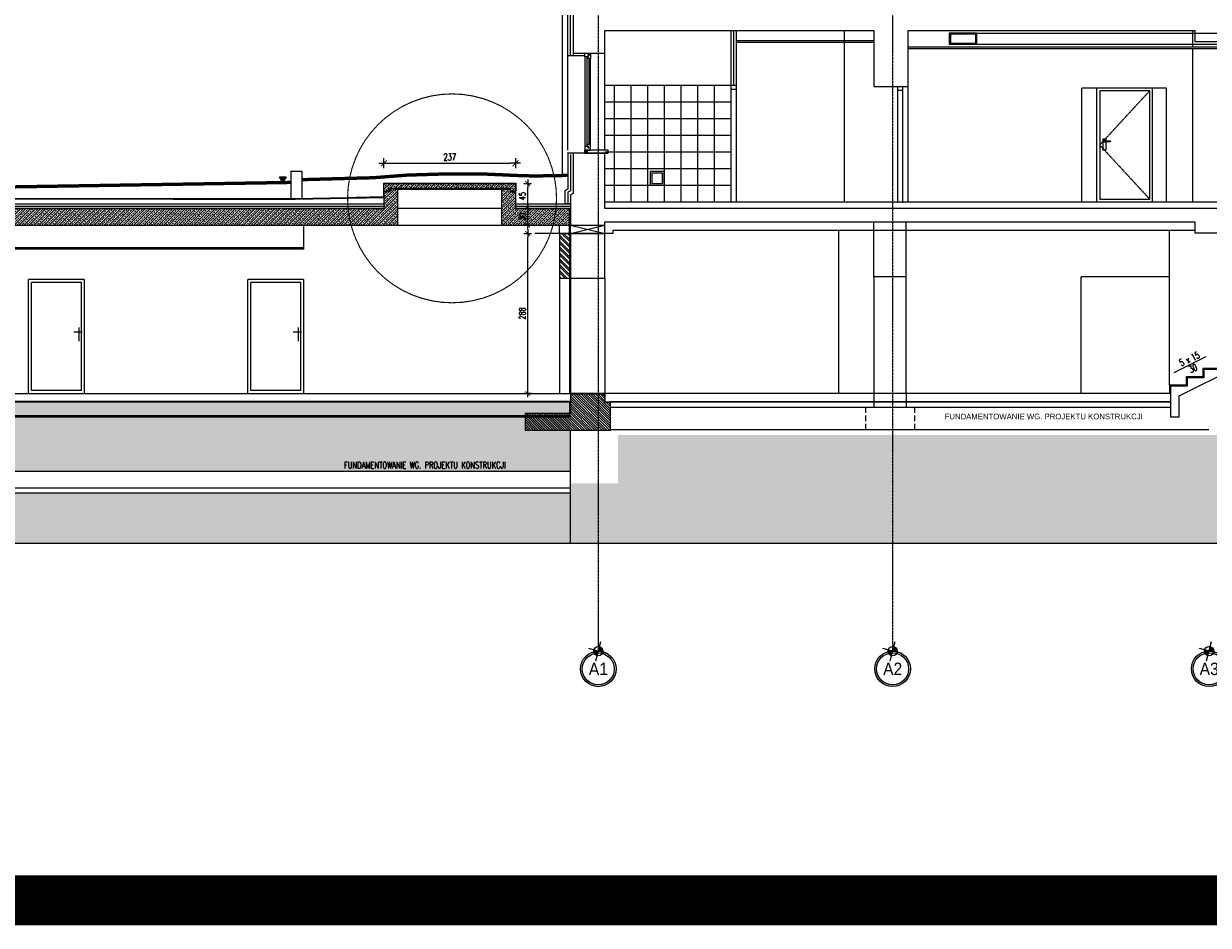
# Model space of a CAD drawing. Header units: inches. Extents: x -281236 to -70395, y 38777 to 102341.
# Tile 141 of 244: x -119368 to -117235, y 47015 to 48639. Entities that reach past the tile are written whole.
import ezdxf
from ezdxf.enums import TextEntityAlignment as Align

# ---------------------------------------------------------------- set-up
doc = ezdxf.new("R2010")
doc.units = ezdxf.units.IN
doc.header["$MEASUREMENT"] = 0
doc.header["$PDMODE"] = 2
for name, pattern in [('CENTER', [2, 1.25, -0.25, 0.25, -0.25]), ('DASHED', [0.75, 0.5, -0.25]), ('DASHED2', [0.375, 0.25, -0.125])]:
    doc.linetypes.add(name, pattern=pattern)
doc.layers.get('0').update_dxf_attribs({"color": 101})
doc.layers.add('0-pomoc', color=21, linetype='Continuous', plot=False)
for name, color, linetype in [('Det--hatch', 8, 'Continuous'), ('Det--widok', 8, 'Continuous'), ('Drz---drzwi', 5, 'Continuous'), ('Drz-widok', 5, 'Continuous'), ('Fas--widok-cienka', 9, 'Continuous'), ('Fas--widok-glowna', 7, 'Continuous'), ('L_CIENKA', 8, 'Continuous'), ('Okn---okna', 5, 'Continuous'), ('opis-drogowy', 7, 'Continuous'), ('Opis-spadki', 61, 'Continuous'), ('Opis-wykonczen', 2, 'Continuous'), ('Os-osie glowne', 8, 'CENTER'), ('Os-osie-opis', 8, 'Continuous'), ('Pos-ceramika', 14, 'Continuous'), ('Pos-drewno', 22, 'Continuous'), ('Pzt-uksztaltowanie terenu', 7, 'Continuous'), ('Sc-beton', 7, 'Continuous'), ('Sc-beton-hatch', 86, 'Continuous'), ('Sc-cegla pelna', 32, 'Continuous'), ('Sc-cegla pelna-hatch', 8, 'Continuous'), ('Sc-cegla pustak', 42, 'Continuous'), ('Sc-gk', 120, 'Continuous'), ('Sc-gk-hatch', 8, 'Continuous'), ('Sc-izolacja term-obrys', 132, 'Continuous'), ('Sc-izolacja term-styropian', 151, 'STYROPIAN-KA'), ('Sch-opis', 51, 'Continuous'), ('W-idok', 9, 'Continuous'), ('wnętrza_ściany', 55, 'Continuous'), ('Wym-50', 8, 'Continuous'), ('Wym-wew', 8, 'Continuous')]:
    doc.layers.add(name, color=color, linetype=linetype)
doc.layers.add('Fas--widok-3', color=251, linetype='Continuous', lineweight=0)
doc.layers.get('Wym-wew').off()
doc.styles.add('dwg_opis duży', font='ARIAL.TTF', dxfattribs={"width": 0.9})
doc.styles.add('KA wymiar', font='romans.shx', dxfattribs={"width": 0.6})
doc.styles.add('ROMANS', font='romans', dxfattribs={"width": 0.85})
doc.styles.add('TYTUL2', font='ARIAL.TTF')
doc.styles.add('wymiar', font='romand.shx', dxfattribs={"width": 0.6})
doc.linetypes.add('BATTING', pattern='A,0.0001,-0.1,[134,ltypeshp.shx,S=0.1,R=0,X=-0.1,Y=0],-0.2,[134,ltypeshp.shx,S=0.1,R=180,X=0.1,Y=0],-0.1', length=0.4001)
doc.linetypes.add('STYROPIAN-KA', pattern='A,0.0001,-0.1,[135,ltypeshp.shx,S=0.1,R=0,X=-0.1,Y=0],0,[135,ltypeshp.shx,S=0.1,R=180,X=0.1,Y=0],-0.1', length=0.2001)
doc.linetypes.add('ZIGZAG', pattern='A,0.00254,-5.08,[131,ltypeshp.shx,S=5.08,R=0,X=-5.08,Y=0],-10.16,[131,ltypeshp.shx,S=5.08,R=180,X=5.08,Y=0],-5.08', length=20.32254)
doc.dimstyles.new('KA wymiar', dxfattribs={"dimscale": 50, "dimtxt": 0.23, "dimasz": 0.14, "dimexe": 0, "dimexo": 0, "dimgap": 0.08, "dimtad": 1, "dimdec": 1, "dimrnd": 0.5, "dimzin": 9, "dimdsep": 46, "dimtxsty": 'KA wymiar', "dimblk1": 'UKOS', "dimblk2": 'UKOS', "dimsah": 1, "dimcen": 0.2, "dimse1": 1, "dimse2": 1, "dimclrd": 256, "dimclre": 256, "dimclrt": 2, "dimadec": 0, "dimazin": 0, "dimtfac": 1, "dimtdec": 1, "dimtix": 1, "dimtmove": 2, "dimatfit": 3, "dimldrblk": 'DOT', "dimfxl": 0, "dimtolj": 1, "dimtzin": 9, "dimarcsym": 0})
doc.dimstyles.new('STYLWYM2', dxfattribs={"dimscale": 50, "dimtxt": 0.25, "dimasz": 0.18, "dimexe": 0, "dimexo": 0, "dimgap": 0.1, "dimtad": 1, "dimdec": 1, "dimrnd": 0.5, "dimzin": 9, "dimdsep": 46, "dimtxsty": 'wymiar', "dimblk1": 'UKOS', "dimblk2": 'UKOS', "dimsah": 1, "dimcen": 0.2, "dimse1": 1, "dimse2": 1, "dimclrd": 256, "dimclre": 256, "dimclrt": 2, "dimadec": 0, "dimazin": 0, "dimtfac": 1, "dimtdec": 1, "dimtix": 1, "dimtmove": 2, "dimatfit": 3, "dimldrblk": 'UKOS', "dimfxl": 0, "dimtolj": 1, "dimtzin": 9, "dimarcsym": 0})
pattern_1 = [(45, (-305973.7675, 156850.641), (-4.49012806, 4.49012806), []), (45, (-305969.2773, 156850.641), (-4.49012806, 4.49012806), [3.175, -1.5875])]

# ---------------------------------------------------------------- blocks, each defined once
blk = doc.blocks.new('_asjdlgdsoooo')
for p, q in [((-100, 0), (-100, -205)), ((0, -205), (0, 0)), ((-95, -5), (-5, -5)), ((-95, -200), (-95, -5)), ((-5, -200), (-5, -5)), ((-96.3, -95), (-81.5, -95)), ((-90.6, -86.6), (-90.6, -110.8))]:
    blk.add_line(p, q)
for points in [[(-100, 0), (0, 0)], [(-95, -200), (-5.1, -200)]]:
    blk.add_lwpolyline(points)
blk = doc.blocks.new('UKOS')
at = {"color": 8}
blk.add_line((1, 0), (-1, 0), dxfattribs=at)
at = {"color": 1}
blk.add_line((0, 1), (0, -1), dxfattribs=at)
at = {"color": 1, "const_width": 0.2}
blk.add_lwpolyline([(0.6, 0.6), (-0.6, -0.6)], dxfattribs=at)
blk = doc.blocks.new('*D2625')
at = {"layer": 'Defpoints', "color": 0}
for p in [(-118482.6, 48387.5), (-118719.6, 48363.9), (-118482.6, 48363.9)]:
    blk.add_point(p, dxfattribs=at)
at = {"layer": 'Wym-50', "lineweight": -2}
blk.add_line((-118710.6, 48387.5), (-118491.6, 48387.5), dxfattribs=at)
at = {"layer": 'Wym-50', "lineweight": -2, "xscale": 9, "yscale": 9, "zscale": 9, "rotation": 180}
blk.add_blockref('UKOS', (-118719.6, 48387.5), dxfattribs=at)
at = {"layer": 'Wym-50', "lineweight": -2, "xscale": 9, "yscale": 9, "zscale": 9}
blk.add_blockref('UKOS', (-118482.6, 48387.5), dxfattribs=at)
at = {"layer": 'Wym-50', "color": 2, "insert": (-118601.1, 48398.7), "char_height": 12.5, "attachment_point": 5, "style": 'wymiar'}
blk.add_mtext('\\A1;237', dxfattribs=at)
blk = doc.blocks.new('*D2633')
at = {"lineweight": -2}
blk.add_line((-118460.7, 48283), (-118460.7, 48299), dxfattribs=at)
at = {"layer": 'Defpoints', "color": 0}
for p in [(-118482.6, 48306), (-118460.7, 48306), (-118507.6, 48276)]:
    blk.add_point(p, dxfattribs=at)
at = {"lineweight": -2, "xscale": 7.000000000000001, "yscale": 7.000000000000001, "zscale": 7.000000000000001}
for p, rotation in [((-118460.7, 48306), 90), ((-118460.7, 48276), 270)]:
    blk.add_blockref('UKOS', p, dxfattribs=dict(at, rotation=rotation))
at = {"color": 2, "insert": (-118470.4, 48291), "char_height": 11.5, "attachment_point": 5, "rotation": 90, "style": 'KA wymiar'}
blk.add_mtext('\\A1;30', dxfattribs=at)
blk = doc.blocks.new('_Dot')
at = {"layer": '0-pomoc', "color": 0, "lineweight": -2}
blk.add_line((-0.5, 0), (-1, 0), dxfattribs=at)
at = {"layer": '0-pomoc', "color": 0, "const_width": 0.5}
blk.add_lwpolyline([(-0.25, 0, 1), (0.25, 0, 1)], format="xyb", close=True, dxfattribs=at)
blk = doc.blocks.new('*D2634')
at = {"lineweight": -2}
blk.add_line((-118460.7, 48313), (-118460.7, 48344), dxfattribs=at)
at = {"layer": 'Defpoints', "color": 0}
for p in [(-118482.6, 48351), (-118460.7, 48351), (-118482.6, 48306)]:
    blk.add_point(p, dxfattribs=at)
at = {"lineweight": -2, "xscale": 7.000000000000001, "yscale": 7.000000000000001, "zscale": 7.000000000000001}
for p, rotation in [((-118460.7, 48351), 90), ((-118460.7, 48306), 270)]:
    blk.add_blockref('UKOS', p, dxfattribs=dict(at, rotation=rotation))
at = {"color": 2, "insert": (-118470.4, 48328.5), "char_height": 11.5, "attachment_point": 5, "rotation": 90, "style": 'KA wymiar'}
blk.add_mtext('\\A1;45', dxfattribs=at)
blk = doc.blocks.new('*D2635')
at = {"lineweight": -2}
blk.add_line((-118460.7, 47980), (-118460.7, 48254), dxfattribs=at)
at = {"layer": 'Defpoints', "color": 0}
for p in [(-118460.7, 48261), (-118403.6, 48261), (-118403.6, 47973)]:
    blk.add_point(p, dxfattribs=at)
at = {"lineweight": -2, "xscale": 7.000000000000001, "yscale": 7.000000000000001, "zscale": 7.000000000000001}
for p, rotation in [((-118460.7, 48261), 90), ((-118460.7, 47973), 270)]:
    blk.add_blockref('UKOS', p, dxfattribs=dict(at, rotation=rotation))
at = {"color": 2, "insert": (-118470.4, 48117), "char_height": 11.5, "attachment_point": 5, "rotation": 90, "style": 'KA wymiar'}
blk.add_mtext('\\A1;288', dxfattribs=at)
blk = doc.blocks.new('_opis_osi_liczbowy')
blk.add_hatch(color=256).paths.add_polyline_path([(32, 32), (32, 28.8, -1), (32, -28.8), (32, -32, 1)])
at = {"layer": 'Defpoints'}
h = blk.add_hatch(color=256, dxfattribs=at)
h.paths.add_polyline_path([(-2.2, -8, 0.414214), (8, -2.2), (0, 0)])
h.paths.add_polyline_path([(-8, 2.2), (0, 0), (2.2, 8, 0.414214)])
for radius in [32, 28.8]:
    blk.add_circle((32, 0), radius)
for p, q in [((17.3, -4.6), (-17.3, 4.6)), ((4.6, 17.3), (-4.6, -17.3))]:
    blk.add_line(p, q, dxfattribs=at)
blk.add_circle((0, 0), 8.32, dxfattribs=at)
at = {"style": 'dwg_opis duży', "width": 0.9}
blk.add_attdef('AXNAMEH', text='', height=22.4, rotation=90, dxfattribs=at).set_placement((32, 0), align=Align.MIDDLE_CENTER)
blk = doc.blocks.new('d_50')
at = {"layer": 'Fas--widok-3', "linetype": 'DASHED2'}
blk.add_lwpolyline([(5, 200), (95, 102.5), (5, 5)], dxfattribs=at)
at = {"layer": 'Fas--widok-cienka', "linetype": 'Continuous'}
for p, q in [((75.5, 109.5), (86.2, 110)), ((75.5, 109), (75.5, 109.5)), ((75.5, 109), (75.5, 108.4)), ((75.5, 108.4), (86.2, 107.9)), ((86.4, 110), (84.2, 110)), ((86.4, 107.9), (84.2, 107.9)), ((86.4, 110), (87.4, 110)), ((86.4, 107.9), (87.4, 107.9)), ((87.4, 110), (87.4, 109)), ((87.4, 107.9), (87.4, 109))]:
    blk.add_line(p, q, dxfattribs=at)
for points in [[(5, 200), (95, 200), (95, 5), (5, 5)], [(88.5, 113.4), (84.2, 113.4), (84.2, 93.2), (88.5, 93.2)]]:
    blk.add_lwpolyline(points, close=True, dxfattribs=at)
blk.add_circle((86.4, 109), 1.04, dxfattribs=at)
at = {"layer": 'Fas--widok-glowna', "linetype": 'Continuous'}
for p, q in [((0, 0), (0, 205)), ((0, 205), (100, 205)), ((100, 0), (100, 205))]:
    blk.add_line(p, q, dxfattribs=at)
blk = doc.blocks.new('ozn_opis-schodów2-rzut')
at = {"style": 'ROMANS', "width": 0.7}
blk.add_text('x', height=24, dxfattribs=at).set_placement((-6.8, 5.3))
at = {"ltscale": 25, "style": 'ROMANS', "width": 0.7}
blk.add_attdef('Ilość', text='', height=24, dxfattribs=at).set_placement((-15.7, 5.3), align=Align.RIGHT)
blk.add_attdef('Wysokość', (12.3, 5.3), '', height=24, dxfattribs=at)
blk.add_attdef('Długość', text='', height=24, dxfattribs=at).set_placement((0.7, -30.7), align=Align.CENTER)

msp = doc.modelspace()

# ---------------------------------------------------------------- hatches: boundary and pattern name
at = {"layer": 'Det--hatch'}
h = msp.add_hatch(dxfattribs=at)
h.set_pattern_fill('AR-CONC', color=256, scale=0.2, style=0)
h.set_pattern_definition([(50, (-122930.4, 39796.546), (36.43693, -3.18782), [3.81, -41.91]), (355, (-122930.4, 39796.546), (-7.04857, 38.21133), [3.048, -33.528]), (100.451, (-122927.363, 39796.28), (29.3885, 35.02334), [3.238, -35.618]), (46.1842, (-122930.4, 39806.706), (54.2158, -8.40847), [5.715, -62.865]), (96.6356, (-122925.88, 39806.006), (47.48085, 49.4851), [4.857, -53.427]), (351.184, (-122930.4, 39806.706), (47.48092, 49.48502), [4.572, -50.292]), (21, (-122925.32, 39804.166), (30.32298, -20.4531), [3.81, -41.91]), (326, (-122925.32, 39804.166), (12.3604, 36.8376), [3.048, -33.528]), (71.4514, (-122922.792, 39802.462), (42.6833, 16.38457), [3.238, -35.618]), (37.5, (-122930.399, 39796.546), (0.61772, 16.911008), [0, -33.1216, 0, -34.036, 0, -33.655]), (7.5, (-122930.4, 39796.546), (13.363933, 20.036115), [0, -19.4056, 0, -32.3596, 0, -12.827]), (327.5, (-122941.728, 39796.546), (27.11812, -1.145749), [0, -12.7, 0, -39.624, 0, -52.578]), (317.5, (-122946.808, 39796.546), (29.625836, 5.0853), [0, -16.51, 0, -26.3144, 0, -37.338])])
h.paths.add_polyline_path([(-120092.57, 47930.99), (-120297.57, 47930.99), (-120297.57, 47833.99), (-120263.57, 47833.99), (-120263.57, 47832.99), (-120200.07, 47832.99), (-120224.82, 47857.74), (-120200.07, 47857.74), (-120200.07, 47832.99), (-120092.57, 47832.99)])
h.paths.add_polyline_path([(-120055.57, 47930.99), (-120055.57, 47832.99), (-119519.57, 47832.99), (-119519.57, 47930.99), (-119529.57, 47930.99)])
h.paths.add_polyline_path([(-118704.57, 47930.99), (-119519.57, 47930.99), (-119519.57, 47832.99), (-118704.57, 47832.99)])
h.paths.add_polyline_path([(-118383.57, 47930.99), (-118704.57, 47930.99), (-118704.57, 47832.99), (-118383.57, 47832.99)])
h = msp.add_hatch(dxfattribs=at)
h.set_pattern_fill('EARTH', color=256, scale=70, angle=45, style=0)
h.set_pattern_definition([(45, (-4379.67, -16501.85), (2e-15, 24.7487373), [17.5, -17.5]), (45, (-4384.31, -16497.21), (2e-15, 24.7487373), [17.5, -17.5]), (45, (-4388.95, -16492.57), (2e-15, 24.7487373), [17.5, -17.5]), (135, (-4388.95, -16489.476), (-24.7487373, 4e-15), [17.5, -17.5]), (135, (-4384.31, -16484.836), (-24.7487373, 4e-15), [17.5, -17.5]), (135, (-4379.67, -16480.195), (-24.7487373, 4e-15), [17.5, -17.5])])
h.paths.add_polyline_path([(-117054.78, 47897.99), (-117283.78, 47897.99), (-118298.06, 47897.99), (-118298.06, 47820.99), (-118298.06, 47810.99), (-118383.57, 47810.99), (-118383.57, 47702.87), (-117054.78, 47702.87)])
h = msp.add_hatch(dxfattribs=at)
h.set_pattern_fill('EARTH', color=256, scale=3, angle=45, style=0)
h.set_pattern_definition([(45, (-122930.4, 39796.546), (2e-15, 26.94077), [19.05, -19.05]), (45, (-122935.45, 39801.598), (2e-15, 26.94077), [19.05, -19.05]), (45, (-122940.502, 39806.65), (2e-15, 26.94077), [19.05, -19.05]), (135, (-122940.502, 39810.017), (-26.94077, 2e-15), [19.05, -19.05]), (135, (-122935.45, 39815.068), (-26.94077, 2e-15), [19.05, -19.05]), (135, (-122930.4, 39820.12), (-26.94077, 2e-15), [19.05, -19.05])])
h.paths.add_polyline_path([(-120334.57, 47702.87), (-120334.57, 47792.99), (-120669.57, 47792.99), (-120669.57, 47702.87)])
h.paths.add_polyline_path([(-120334.57, 47792.99), (-120334.57, 47702.87), (-120065.57, 47702.87), (-120065.57, 47792.99), (-120200.07, 47792.99), (-120200.07, 47778.24), (-120224.82, 47778.24), (-120210.07, 47792.99)])
h.paths.add_polyline_path([(-120055.57, 47792.99), (-120065.57, 47792.99), (-120065.57, 47702.87), (-119519.57, 47702.87), (-119519.57, 47792.99)])
h.paths.add_polyline_path([(-119519.57, 47792.99), (-119519.57, 47702.87), (-118383.57, 47702.87), (-118383.57, 47792.99)])
at = {"layer": 'opis-drogowy'}
msp.add_hatch(color=7, dxfattribs=at).paths.add_polyline_path([(-118895.97, 48363.38), (-118901.97, 48352.99), (-118907.97, 48363.38)])
at = {"layer": 'Sc-beton-hatch'}
h = msp.add_hatch(dxfattribs=at)
h.set_pattern_fill('ANSI33', color=256, style=0)
h.set_pattern_definition(pattern_1)
h.paths.add_polyline_path([(-118482.57, 48350.99), (-118704.57, 48350.99), (-118704.57, 48341.99), (-118491.57, 48341.99), (-118491.57, 48336.99), (-118482.57, 48336.99)])
h.paths.add_polyline_path([(-118704.57, 48350.99), (-118719.57, 48350.99), (-118719.57, 48336.99), (-118710.57, 48336.99), (-118710.57, 48341.99), (-118704.57, 48341.99)])
h = msp.add_hatch(dxfattribs=at)
h.set_pattern_fill('ANSI33', color=256, style=0)
h.set_pattern_definition(pattern_1)
h.paths.add_polyline_path([(-118704.57, 48340.99), (-118709.57, 48340.99), (-118709.57, 48335.99), (-118719.57, 48335.99), (-118719.57, 48305.99), (-119098.94, 48305.99), (-119098.94, 48275.99), (-118704.57, 48275.99)])
h.paths.add_polyline_path([(-118694.57, 48340.99), (-118704.57, 48340.99), (-118704.57, 48275.99), (-118694.57, 48275.99)])
h = msp.add_hatch(dxfattribs=at)
h.set_pattern_fill('ANSI33', color=256, style=0)
h.set_pattern_definition(pattern_1)
h.paths.add_polyline_path([(-118385.57, 48305.99), (-118482.57, 48305.99), (-118482.57, 48335.99), (-118492.57, 48335.99), (-118492.57, 48340.99), (-118507.57, 48340.99), (-118507.57, 48275.99), (-118385.57, 48275.99)])
h.paths.add_polyline_path([(-118478.9, 48281.79), (-118478.9, 48300.19), (-118460.15, 48300.19), (-118460.15, 48281.79)], flags=24)
h = msp.add_hatch(dxfattribs=at)
h.set_pattern_fill('ANSI33', color=256, style=0)
h.set_pattern_definition(pattern_1)
h.paths.add_polyline_path([(-119098.94, 48305.99), (-119509.57, 48305.99), (-119519.57, 48305.99), (-119519.57, 48275.99), (-119098.94, 48275.99)])
h = msp.add_hatch(dxfattribs=at)
h.set_pattern_fill('ANSI31', color=256, scale=25, angle=90, style=0)
h.set_pattern_definition([(135, (-4379.6696, -16502.8506), (-2.20970869, -2.20970869), [])])
h.paths.add_polyline_path([(-118465.55, 47931.99), (-118465.55, 47906.99), (-118311.55, 47906.99), (-118311.55, 47956.99), (-118321.55, 47956.99), (-118321.55, 47971.99), (-118383.55, 47971.99), (-118383.55, 47936.99), (-118385.57, 47936.99), (-118385.57, 47931.99)])
h.paths.add_polyline_path([(-118402.55, 47936.99), (-118465.55, 47936.99), (-118465.55, 47931.99), (-118402.55, 47931.99)], flags=16)
h.paths.add_polyline_path([(-118388.55, 47936.99), (-118402.55, 47936.99), (-118402.55, 47931.99), (-118388.55, 47931.99)], flags=16)
h.paths.add_polyline_path([(-118385.57, 47936.99), (-118388.55, 47936.99), (-118388.55, 47931.99), (-118385.57, 47931.99)], flags=17)
h = msp.add_hatch(dxfattribs=at)
h.set_pattern_fill('ANSI33', color=256, style=0)
h.set_pattern_definition([(45, (-122930.399, 39796.546), (-4.490128, 4.490128), []), (45, (-122925.909, 39796.546), (-4.490128, 4.490128), [3.175, -1.5875])])
h.paths.add_polyline_path([(-118385.57, 47957.99), (-118704.57, 47957.99), (-118704.57, 47932.99), (-118385.57, 47932.99)])
h.paths.add_polyline_path([(-118704.57, 47957.99), (-119519.57, 47957.99), (-119519.57, 47932.99), (-118704.57, 47932.99)])
h.paths.add_polyline_path([(-119519.57, 47957.99), (-119529.57, 47957.99), (-119605.5, 47957.99), (-119605.5, 47932.99), (-119529.57, 47932.99), (-119519.57, 47932.99)])
h.paths.add_polyline_path([(-119605.5, 47957.99), (-119660.5, 47957.99), (-119660.5, 47932.99), (-119605.5, 47932.99)])
h.paths.add_polyline_path([(-119660.5, 47957.99), (-119715.5, 47957.99), (-119715.5, 47932.99), (-119660.5, 47932.99)])
h.paths.add_polyline_path([(-119715.5, 47957.99), (-120055.57, 47957.99), (-120055.57, 47932.99), (-119715.5, 47932.99)])
h.paths.add_polyline_path([(-120055.57, 47957.99), (-120065.57, 47957.99), (-120065.57, 47932.99), (-120055.57, 47932.99)])
h.paths.add_polyline_path([(-120065.57, 47957.99), (-120075.57, 47957.99), (-120075.57, 47932.99), (-120065.57, 47932.99)])
h.paths.add_polyline_path([(-120077.57, 47957.99), (-120092.57, 47957.99), (-120092.57, 47932.99), (-120077.57, 47932.99)])
h.paths.add_polyline_path([(-120075.57, 47957.99), (-120077.57, 47957.99), (-120077.57, 47932.99), (-120075.57, 47932.99)])
h.paths.add_polyline_path([(-120092.57, 47957.99), (-120297.57, 47957.99), (-120297.57, 47932.99), (-120092.57, 47932.99)])
h.paths.add_polyline_path([(-120297.57, 47957.99), (-120312.57, 47957.99), (-120312.57, 47932.99), (-120297.57, 47932.99)])
h.paths.add_polyline_path([(-120312.57, 47957.99), (-120324.57, 47957.99), (-120324.57, 47932.99), (-120312.57, 47932.99)])
h.paths.add_polyline_path([(-120324.57, 47957.99), (-120334.57, 47957.99), (-120334.57, 47932.99), (-120324.57, 47932.99)])
h.paths.add_polyline_path([(-120334.57, 47957.99), (-120344.57, 47957.99), (-120344.57, 47932.99), (-120334.57, 47932.99)])
h.paths.add_polyline_path([(-120344.57, 47957.99), (-120658.57, 47957.99), (-120658.57, 47932.99), (-120344.57, 47932.99)])
at = {"layer": 'Sc-cegla pelna-hatch'}
h = msp.add_hatch(dxfattribs=at)
h.set_pattern_fill('ANSI32', color=256, scale=20, angle=90, style=0)
h.set_pattern_definition([(135, (-4379.6696, -16501.851), (-5.30330086, -5.30330086), []), (135, (-4379.6696, -16498.315), (-5.30330086, -5.30330086), [])])
h.paths.add_polyline_path([(-118385.57, 48260.99), (-118403.57, 48260.99), (-118403.57, 48179.99), (-118385.57, 48179.99)])

# ---------------------------------------------------------------- linework, layer by layer
msp.add_line((-118482.07, 48365.59), (-118449.23, 48364.62))
at = {"ltscale": 2, "const_width": 2}
msp.add_lwpolyline([(-118785.1, 48324.34, 1), (-118408.81, 48324.34, 1)], format="xyb", close=True, dxfattribs=at)
at = {"layer": 'Det--widok', "ltscale": 2}
for p, q in [((-117651.55, 48621.99), (-117259.28, 48621.99)), ((-117651.55, 48601.99), (-117259.28, 48601.99)), ((-117837.25, 48281.99), (-117779.25, 48281.99)), ((-118306.55, 48260.99), (-118447.81, 48260.99)), ((-118306.55, 48266.99), (-117259.28, 48266.99)), ((-118306.55, 48260.99), (-118306.55, 48266.99))]:
    msp.add_line(p, q, dxfattribs=at)
for points in [[(-117651.55, 48601.99), (-117651.55, 48621.99), (-117701.55, 48621.99), (-117701.55, 48601.99)], [(-117653.55, 48603.99), (-117653.55, 48619.99), (-117699.55, 48619.99), (-117699.55, 48603.99)], [(-118240.05, 48347.99), (-118215.05, 48347.99), (-118215.05, 48372.99), (-118240.05, 48372.99)], [(-118237.05, 48350.99), (-118218.05, 48350.99), (-118218.05, 48369.99), (-118237.05, 48369.99)]]:
    msp.add_lwpolyline(points, close=True, dxfattribs=at)
at = {"layer": 'Drz---drzwi'}
for p, q in [((-118095.05, 48527.99), (-118095.05, 48317.99)), ((-118085.05, 48527.99), (-118085.05, 48317.99))]:
    msp.add_line(p, q, dxfattribs=at)
for points in [[(-118095.05, 48520.99), (-118085.05, 48520.99)], [(-117794.55, 48525.99), (-117794.55, 48315.99)], [(-117794.55, 48518.99), (-117785.55, 48518.99)], [(-117785.55, 48525.99), (-117785.55, 48315.99)]]:
    msp.add_lwpolyline(points, dxfattribs=at)
at = {"layer": 'Fas--widok-3', "linetype": 'Continuous', "const_width": 6}
msp.add_lwpolyline([(-118887.46, 48352.99), (-119387.57, 48344.99)], dxfattribs=at)
at = {"layer": 'Fas--widok-cienka'}
for p, q in [((-117890.55, 48626.99), (-117890.55, 48608.49)), ((-117263.05, 48596.99), (-117263.05, 48626.99)), ((-117890.55, 48606.99), (-117890.55, 48317.99)), ((-117263.05, 48317.99), (-117263.05, 48593.99)), ((-117775.55, 48317.99), (-117775.55, 48527.99)), ((-117462.55, 48317.99), (-117462.55, 48522.99)), ((-117310.05, 48522.99), (-117462.55, 48522.99)), ((-117310.05, 48317.99), (-117310.05, 48522.99)), ((-117900.25, 47972.99), (-117900.25, 48266.99)), ((-117305.02, 47987.99), (-117305.02, 48266.99)), ((-117779.25, 47972.99), (-117779.25, 48182.99)), ((-117464.02, 47972.99), (-117464.02, 48182.99)), ((-117305.02, 48182.99), (-117464.02, 48182.99))]:
    msp.add_line(p, q, dxfattribs=at)
at = {"layer": 'Fas--widok-cienka', "linetype": 'DASHED', "ltscale": 2, "const_width": 2}
msp.add_lwpolyline([(-113409.28, 48242.34), (-113716.01, 47702.87), (-118383.57, 47702.87)], dxfattribs=at)
at = {"layer": 'L_CIENKA'}
for p, q in [((-118398.56, 48935.1), (-118398.56, 48365.48)), ((-117779.25, 47972.99), (-117779.25, 47947.99))]:
    msp.add_line(p, q, dxfattribs=at)
at = {"layer": 'L_CIENKA', "linetype": 'DASHED2'}
for p, q in [((-117259.28, 48621.99), (-117202.28, 48621.99)), ((-117259.28, 48601.99), (-117202.28, 48601.99)), ((-117837.25, 48182.99), (-117837.25, 47947.99))]:
    msp.add_line(p, q, dxfattribs=at)
at = {"layer": 'L_CIENKA', "linetype": 'DASHED2', "ltscale": 40}
for p, q in [((-117852.25, 47947.99), (-117852.25, 47907.99)), ((-117764.25, 47947.99), (-117764.25, 47907.99))]:
    msp.add_line(p, q, dxfattribs=at)
at = {"layer": 'Okn---okna'}
for p, q in [((-118357.71, 48578.99), (-118357.71, 48417.99)), ((-118353.71, 48417.99), (-118353.71, 48575.99)), ((-118353.71, 48405.99), (-118357.71, 48410.99)), ((-118353.71, 48410.99), (-118357.71, 48405.99)), ((-118357.71, 48405.99), (-118357.71, 48410.99)), ((-118315.57, 48410.99), (-118353.71, 48410.99)), ((-118353.71, 48410.99), (-118353.71, 48405.99)), ((-118315.57, 48405.99), (-118315.57, 48410.99)), ((-118353.71, 48405.99), (-118315.57, 48405.99))]:
    msp.add_line(p, q, dxfattribs=at)
for points in [[(-118357.71, 48578.99), (-118357.71, 48585.99), (-118347.71, 48585.99), (-118347.71, 48582.99), (-118351.71, 48582.99), (-118351.71, 48578.99)], [(-118353.71, 48575.99), (-118353.71, 48578.99), (-118351.71, 48578.99), (-118351.71, 48582.99), (-118347.71, 48582.99), (-118347.71, 48578.99), (-118347.71, 48575.99)], [(-118357.71, 48417.99), (-118357.71, 48410.99), (-118347.71, 48410.99), (-118347.71, 48414.99), (-118351.71, 48414.99), (-118351.71, 48417.99)], [(-118357.71, 48405.99), (-118353.71, 48405.99), (-118353.71, 48410.99), (-118357.71, 48410.99)], [(-118353.71, 48421.06), (-118353.71, 48418.06), (-118351.71, 48418.06), (-118351.71, 48415.06), (-118347.71, 48415.06), (-118347.71, 48418.06), (-118347.71, 48421.06)]]:
    msp.add_lwpolyline(points, close=True, dxfattribs=at)
for points in [[(-118350.71, 48575.99), (-118350.71, 48421.06)], [(-118347.71, 48421.06), (-118347.71, 48575.99)]]:
    msp.add_lwpolyline(points, dxfattribs=at)
at = {"layer": 'opis-drogowy', "color": 7}
msp.add_lwpolyline([(-118895.97, 48363.38), (-118901.97, 48352.99), (-118907.97, 48363.38), (-118895.97, 48363.38)], dxfattribs=at)
at = {"layer": 'Os-osie glowne'}
for points in [[(-118333.55, 49598.74), (-118333.55, 47508.59)], [(-117803.54, 49598.83), (-117803.54, 47508.68)]]:
    msp.add_lwpolyline(points, dxfattribs=at)
at = {"layer": 'Pos-ceramika'}
for p, q in [((-117245.02, 48002.99), (-117275.02, 48002.99)), ((-117275.02, 48002.99), (-117275.02, 47987.99)), ((-117215.02, 48017.99), (-117245.02, 48017.99)), ((-117245.02, 48017.99), (-117245.02, 48002.99)), ((-117275.02, 47987.99), (-117305.02, 47987.99)), ((-117305.02, 47987.99), (-117305.02, 47972.99)), ((-117305.02, 47972.99), (-118385.57, 47972.99)), ((-118383.57, 47971.99), (-118383.57, 47956.99))]:
    msp.add_line(p, q, dxfattribs=at)
at = {"layer": 'Pos-drewno'}
msp.add_line((-118321.55, 48317.99), (-114593.65, 48317.99), dxfattribs=at)
msp.add_lwpolyline([(-119509.57, 47972.99), (-118385.57, 47972.99)], dxfattribs=at)
at = {"layer": 'Pzt-uksztaltowanie terenu', "const_width": 6}
msp.add_lwpolyline([(-118867.46, 48358), (-118738.78, 48361.49), (-118677.78, 48366.15), (-118604.49, 48368.46), (-118545.68, 48368.46), (-118482.07, 48365.59), (-118449.23, 48364.62), (-118388.56, 48365.65)], dxfattribs=at)
at = {"layer": 'Pzt-uksztaltowanie terenu'}
for points in [[(-118738.78, 48361.49), (-118677.78, 48366.15), (-118604.49, 48368.46), (-118545.68, 48368.46), (-118482.07, 48365.59)], [(-118449.23, 48364.62), (-118388.56, 48365.65)], [(-118867.46, 48358), (-118738.78, 48361.49)]]:
    msp.add_lwpolyline(points, dxfattribs=at)
at = {"layer": 'Sc-beton'}
msp.add_line((-118383.55, 47971.99), (-118321.55, 47971.99), dxfattribs=at)
for points in [[(-118887.46, 48373.21), (-118887.46, 48323.93)], [(-118887.46, 48373.21), (-118867.46, 48373.21)], [(-118867.46, 48373.21), (-118867.46, 48323.93)], [(-118719.57, 48336.99), (-118719.57, 48350.99), (-118482.57, 48350.99), (-118482.57, 48336.99)], [(-118887.46, 48323.99), (-118867.46, 48323.99)], [(-118887.46, 48323.93), (-118867.46, 48323.93)], [(-118710.57, 48341.99), (-118710.57, 48341.99), (-118710.57, 48336.99), (-118719.57, 48336.99)], [(-118694.57, 48275.99), (-118694.57, 48340.99), (-118709.57, 48340.99), (-118709.57, 48335.99), (-118719.57, 48335.99), (-118719.57, 48305.99)], [(-118482.57, 48336.99), (-118491.57, 48336.99), (-118491.57, 48341.99), (-118710.57, 48341.99)], [(-118507.57, 48275.99), (-118507.57, 48340.99), (-118492.57, 48340.99), (-118492.57, 48335.99), (-118482.57, 48335.99), (-118482.57, 48305.99)], [(-119509.57, 48305.99), (-118719.57, 48305.99)], [(-118482.57, 48305.99), (-118385.57, 48305.99)], [(-118385.57, 48275.99), (-118385.57, 48305.99)], [(-119529.57, 48275.99), (-118694.57, 48275.99)], [(-118507.57, 48275.99), (-118385.57, 48275.99)], [(-118383.55, 47971.99), (-118383.55, 47936.99), (-118465.55, 47936.99), (-118465.55, 47906.99), (-118311.55, 47906.99), (-118311.55, 47956.99)], [(-118321.55, 47971.99), (-118321.55, 47956.99), (-118311.55, 47956.99)], [(-119529.57, 47957.99), (-118385.57, 47957.99)], [(-118385.57, 47957.99), (-118385.57, 47932.99)], [(-118385.57, 47956.99), (-118385.57, 47936.99)], [(-119529.57, 47932.99), (-118385.57, 47932.99)]]:
    msp.add_lwpolyline(points, dxfattribs=at)
at = {"layer": 'Sc-cegla pelna'}
for p, q in [((-118378.56, 48738.99), (-118378.57, 48585.99)), ((-118321.56, 48585.99), (-118321.56, 48626.99)), ((-118321.56, 48626.99), (-117837.25, 48626.99)), ((-117837.25, 48626.99), (-117837.25, 48525.99)), ((-117775.55, 48525.99), (-117775.55, 48626.99)), ((-117775.55, 48626.99), (-117259.28, 48626.99)), ((-117259.28, 48626.99), (-117259.28, 48606.99)), ((-117259.28, 48606.99), (-117202.28, 48606.99)), ((-118378.57, 48585.99), (-118321.56, 48585.99)), ((-117837.25, 48525.99), (-117775.55, 48525.99)), ((-118321.55, 48405.99), (-118378.55, 48405.99)), ((-118378.55, 48405.99), (-118378.55, 48333.26)), ((-118321.55, 48305.99), (-118321.55, 48405.99)), ((-118378.55, 48333.26), (-118383.55, 48330.37)), ((-118383.55, 48330.37), (-118383.55, 48275.99)), ((-115097.68, 48305.99), (-118321.55, 48305.99)), ((-118321.55, 48281.99), (-117837.25, 48281.99)), ((-118321.55, 48275.99), (-118321.55, 48281.99)), ((-117837.25, 48182.99), (-117837.25, 48281.99)), ((-117779.25, 48281.99), (-117259.28, 48281.99)), ((-117779.25, 48182.99), (-117779.25, 48281.99)), ((-117259.28, 48281.99), (-117259.28, 48261.99)), ((-118383.55, 48275.99), (-118321.55, 48275.99)), ((-118383.55, 48260.99), (-118383.55, 48179.99)), ((-118383.55, 48260.99), (-118321.55, 48260.99)), ((-118321.55, 48179.99), (-118321.55, 48260.99)), ((-117259.28, 48261.99), (-117202.28, 48261.99)), ((-118321.55, 48179.99), (-118383.55, 48179.99)), ((-117779.25, 48182.99), (-117837.25, 48182.99)), ((-117287.16, 47968.5), (-117172.19, 48025.99)), ((-117213.02, 48015.99), (-117243.02, 48015.99)), ((-117243.02, 48015.99), (-117243.02, 48000.99)), ((-117273.02, 47985.99), (-117303.02, 47985.99)), ((-117303.02, 47985.99), (-117303.02, 47930.99)), ((-117243.02, 48000.99), (-117273.02, 48000.99)), ((-117273.02, 48000.99), (-117273.02, 47985.99)), ((-117287.16, 47930.99), (-117287.16, 47968.5)), ((-118383.57, 47956.99), (-118383.55, 47956.99)), ((-118383.57, 47956.99), (-118383.57, 47946.99)), ((-118383.57, 47946.99), (-118383.55, 47946.99)), ((-118321.55, 47957.99), (-117303.02, 47957.99)), ((-117303.02, 47957.99), (-118311.55, 47957.99)), ((-118311.55, 47947.99), (-117303.02, 47947.99)), ((-117303.02, 47930.99), (-117287.16, 47930.99))]:
    msp.add_line(p, q, dxfattribs=at)
at = {"layer": 'Sc-cegla pelna-hatch'}
for p, q in [((-118383.55, 48275.99), (-118321.55, 48260.99)), ((-118383.55, 48260.99), (-118321.55, 48275.99))]:
    msp.add_line(p, q, dxfattribs=at)
at = {"layer": 'Sc-cegla pelna-hatch', "color": 3, "const_width": 90}
msp.add_lwpolyline([(-122235.2, 50183.11), (-111828.68, 50183.11), (-111828.68, 47059.71), (-122235.2, 47059.71)], close=True, dxfattribs=at)
at = {"layer": 'Sc-cegla pustak'}
for p, q in [((-118403.57, 48260.99), (-118385.57, 48260.99)), ((-118385.57, 48179.99), (-118403.57, 48179.99))]:
    msp.add_line(p, q, dxfattribs=at)
for points in [[(-118403.57, 48260.99), (-118403.57, 48179.99)], [(-118385.57, 48260.99), (-118385.57, 48179.99)]]:
    msp.add_lwpolyline(points, dxfattribs=at)
at = {"layer": 'Sc-gk'}
for p, q in [((-118095.05, 48626.99), (-118095.05, 48527.99)), ((-118085.05, 48626.99), (-118085.05, 48527.99)), ((-118085.05, 48608.49), (-117837.25, 48608.49)), ((-118085.05, 48605.99), (-117837.25, 48605.99)), ((-117775.55, 48596.99), (-115566.44, 48596.99)), ((-117775.55, 48593.99), (-115566.44, 48593.99)), ((-118095.05, 48527.99), (-118085.05, 48527.99))]:
    msp.add_line(p, q, dxfattribs=at)
at = {"layer": 'Sc-gk-hatch', "linetype": 'BATTING', "ltscale": 0.22}
msp.add_line((-118090.05, 48626.99), (-118090.05, 48527.99), dxfattribs=at)
at = {"layer": 'Sc-izolacja term-obrys'}
for p, q in [((-118388.56, 48580.99), (-118388.56, 48738.99)), ((-118357.71, 48580.99), (-118388.56, 48580.99)), ((-118378.57, 48585.99), (-118378.57, 48580.99)), ((-118388.56, 48341.03), (-118393.57, 48338.14)), ((-118393.57, 48338.14), (-118393.57, 48314.49)), ((-118383.55, 48314.49), (-118393.57, 48314.49)), ((-118385.57, 47931.99), (-118385.57, 47929.99))]:
    msp.add_line(p, q, dxfattribs=at)
for points in [[(-118378.56, 48405.99), (-118388.56, 48405.99), (-118388.56, 48341.03)], [(-119509.57, 48314.49), (-118719.57, 48314.49)], [(-118482.57, 48314.49), (-118383.57, 48314.49)], [(-119529.57, 47930.99), (-118385.57, 47930.99)]]:
    msp.add_lwpolyline(points, dxfattribs=at)
at = {"layer": 'Sc-izolacja term-styropian', "linetype": 'BATTING', "ltscale": 0.25}
for points in [[(-118383.57, 48582.96), (-118383.56, 48737.69)], [(-118383.56, 48403.13), (-118383.56, 48338.15), (-118388.57, 48335.25), (-118388.57, 48314.49)]]:
    msp.add_lwpolyline(points, dxfattribs=at)
at = {"layer": 'Sc-izolacja term-styropian', "linetype": 'ZIGZAG', "ltscale": 0.015}
for points in [[(-119509.57, 48310.49), (-118719.57, 48310.49)], [(-118482.57, 48310.49), (-118383.55, 48310.49)]]:
    msp.add_lwpolyline(points, dxfattribs=at)
at = {"layer": 'Sc-izolacja term-styropian', "linetype": 'BATTING', "ltscale": 0.05}
msp.add_lwpolyline([(-119529.57, 47931.99), (-118385.57, 47931.99)], dxfattribs=at)
at = {"layer": 'Sch-opis'}
msp.add_line((-117296.34, 48010.57), (-117238.69, 48039.39), dxfattribs=at)
at = {"layer": 'W-idok'}
for p, q in [((-118403.57, 48260.99), (-118403.57, 48275.99)), ((-118385.57, 48260.99), (-118385.57, 48275.99)), ((-118383.55, 48260.99), (-118383.55, 48275.99)), ((-118321.55, 48260.99), (-118321.55, 48275.99)), ((-118403.57, 48179.99), (-118403.57, 47972.99)), ((-118385.57, 48179.99), (-118385.57, 47972.99)), ((-118383.55, 48179.99), (-118383.55, 47972.99)), ((-118321.55, 48179.99), (-118321.55, 47972.99))]:
    msp.add_line(p, q, dxfattribs=at)
at = {"layer": 'W-idok', "linetype": 'DASHED', "ltscale": 0.5}
msp.add_line((-118311.55, 47907.99), (-117234.11, 47907.99), dxfattribs=at)
at = {"layer": 'W-idok'}
for points in [[(-118388.56, 48411.17), (-118388.56, 48580.99)], [(-118321.57, 48410.99), (-118321.57, 48585.99)], [(-118388.57, 48405.99), (-118388.57, 48406.99)], [(-118769.54, 48326.48), (-118720.03, 48327.38), (-118720.07, 48351.49), (-118482.07, 48351.49), (-118482.07, 48336.99)], [(-119509.57, 48323.99), (-118879.25, 48323.99), (-118719.57, 48326.89)], [(-119509.57, 48323.49), (-118879.25, 48323.49), (-118719.57, 48326.39)], [(-119098.94, 48322.99), (-118879.24, 48322.99), (-118719.57, 48325.89)], [(-118719.57, 48335.99), (-118719.57, 48336.99)], [(-118694.57, 48340.99), (-118507.57, 48340.99)], [(-119509.57, 48306.49), (-118719.57, 48306.49)], [(-118507.57, 48305.99), (-118694.57, 48305.99)], [(-118482.57, 48306.49), (-118385.57, 48306.49)], [(-118864.5, 48275.99), (-118864.5, 48232.99), (-120324.57, 48232.99)], [(-118694.57, 48275.99), (-118507.57, 48275.99)], [(-118864.5, 48234.99), (-120324.57, 48234.99)], [(-119605.5, 47958.99), (-118385.57, 47958.99)]]:
    msp.add_lwpolyline(points, dxfattribs=at)
at = {"layer": 'W-idok', "linetype": 'DASHED', "ltscale": 0.3}
for points, const_width in [([(-118769.53, 48326.23), (-118719.78, 48327.13), (-118719.82, 48351.24), (-118482.32, 48351.24), (-118482.32, 48336.99)], 0.2), ([(-119509.57, 48323.74), (-118879.25, 48323.74), (-118719.57, 48326.64)], 0.2), ([(-119509.57, 48323.24), (-118879.24, 48323.24), (-118719.57, 48326.14)], 0.2), ([(-119509.57, 48306.24), (-118719.57, 48306.24)], 0.2), ([(-118482.57, 48306.24), (-118385.57, 48306.24)], 0.2), ([(-119605.5, 47958.49), (-118385.57, 47958.49)], 0.8)]:
    msp.add_lwpolyline(points, dxfattribs=dict(at, const_width=const_width))
at = {"layer": 'W-idok', "linetype": 'DASHED', "ltscale": 0.5}
for points in [[(-120844.9, 47702.87), (-118383.57, 47702.87), (-118383.57, 47906.99)], [(-120075.57, 47832.99), (-118383.57, 47832.99)], [(-120259.57, 47802.99), (-118383.57, 47802.99)], [(-118383.57, 47792.99), (-120055.57, 47792.99)]]:
    msp.add_lwpolyline(points, dxfattribs=at)
at = {"layer": 'W-idok'}
msp.add_arc((-118719.57, 48336.49), 1.01, 90, 270, dxfattribs=at)
at = {"layer": 'wnętrza_ściany', "ltscale": 2}
for p, q in [((-118321.56, 48527.99), (-118095.05, 48527.99)), ((-118321.56, 48497.99), (-118095.05, 48497.99)), ((-118321.56, 48467.99), (-118095.05, 48467.99)), ((-118321.56, 48437.99), (-118095.05, 48437.99)), ((-118321.56, 48407.99), (-118095.05, 48407.99)), ((-118321.56, 48377.99), (-118095.05, 48377.99)), ((-118321.56, 48347.99), (-118095.05, 48347.99))]:
    msp.add_line(p, q, dxfattribs=at)
for points in [[(-118305.05, 48527.99), (-118305.05, 48317.99)], [(-118275.05, 48527.99), (-118275.05, 48317.99)], [(-118245.05, 48527.99), (-118245.05, 48317.99)], [(-118215.05, 48527.99), (-118215.05, 48317.99)], [(-118185.05, 48527.99), (-118185.05, 48317.99)], [(-118155.05, 48527.99), (-118155.05, 48317.99)], [(-118125.05, 48527.99), (-118125.05, 48317.99)]]:
    msp.add_lwpolyline(points, dxfattribs=at)

# ---------------------------------------------------------------- block references
at = {"layer": 'Drz-widok', "xscale": -1}
for p in [(-119359.5, 48177.99), (-118964.5, 48177.99)]:
    msp.add_blockref('_asjdlgdsoooo', p, dxfattribs=at)
at = {"layer": 'Os-osie-opis'}
ref = msp.add_blockref('_opis_osi_liczbowy', (-118333.55, 47508.59), dxfattribs=dict(at, rotation=270))
ref.add_attrib('AXNAMEH', 'A1', dxfattribs={"layer": '0', "height": 22.4, "style": 'dwg_opis duży', "width": 0.9}).set_placement((-118333.4, 47476.6), align=Align.MIDDLE_CENTER)
ref = msp.add_blockref('_opis_osi_liczbowy', (-117803.54, 47508.68), dxfattribs=dict(at, rotation=270))
ref.add_attrib('AXNAMEH', 'A2', dxfattribs={"layer": '0', "height": 22.4, "style": 'dwg_opis duży', "width": 0.9}).set_placement((-117803.38, 47476.69), align=Align.MIDDLE_CENTER)
ref = msp.add_blockref('_opis_osi_liczbowy', (-117233.52, 47508.68), dxfattribs=dict(at, rotation=270))
ref.add_attrib('AXNAMEH', 'A3', dxfattribs={"layer": '0', "height": 22.4, "style": 'dwg_opis duży', "width": 0.9}).set_placement((-117233.37, 47476.69), align=Align.MIDDLE_CENTER)
at = {"layer": 'Sch-opis'}
ref = msp.add_blockref('ozn_opis-schodów2-rzut', (-117268.52, 48025.73), dxfattribs=dict(at, xscale=-0.5120000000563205, yscale=0.5119999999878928, zscale=0.5120000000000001, rotation=25.36475074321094))
ref.add_attrib('Ilość', '15', dxfattribs={"layer": '0', "ltscale": 25, "height": 12.288, "rotation": 25.36475, "style": 'ROMANS', "width": 0.7}).set_placement((-117249.08, 48037.44), align=Align.RIGHT)
ref.add_attrib('Wysokość', ' 5', (-117289.06, 48019.01), dxfattribs={"layer": '0', "ltscale": 25, "height": 12.288, "rotation": 25.36475, "style": 'ROMANS', "width": 0.7})
ref.add_attrib('Długość', '30', dxfattribs={"layer": '0', "ltscale": 25, "height": 12.288, "rotation": 25.36475, "style": 'ROMANS', "width": 0.7}).set_placement((-117259.88, 48012.45), align=Align.CENTER)
at = {"layer": 'Wym-wew', "xscale": -1}
msp.add_blockref('d_50', (-117335.55, 48317.99), dxfattribs=at)

# ---------------------------------------------------------------- texts
at = {"layer": 'Opis-spadki', "insert": (-117531.4, 47936.33), "char_height": 10, "width": 680.8535, "attachment_point": 2, "style": 'TYTUL2'}
msp.add_mtext('FUNDAMENTOWANIE WG. PROJEKTU KONSTRUKCJI ', dxfattribs=at)
at = {"layer": 'Opis-wykonczen', "style": 'ROMANS', "width": 0.7}
msp.add_text('FUNDAMENTOWANIE WG. PROJEKTU KONSTRUKCJI', height=12, dxfattribs=at).set_placement((-118791.57, 47837.84))

# ---------------------------------------------------------------- dimensions: what is measured, and where the dimension line sits
for base, p1, p2, picture, middle in [((-118460.67, 48350.99), (-118482.57, 48305.99), (-118482.57, 48350.99), '*D2634', (-118470.42, 48328.49)), ((-118460.67, 48305.99), (-118507.57, 48275.99), (-118482.57, 48305.99), '*D2633', (-118470.42, 48290.99)), ((-118460.67, 48260.99), (-118403.57, 47972.99), (-118403.57, 48260.99), '*D2635', (-118470.42, 48116.99))]:
    dim = msp.add_linear_dim(base=base, p1=p1, p2=p2, angle=90, dimstyle='KA wymiar', override={"dimpost": '\\X'})
    dim.commit()
    dim.dimension.update_dxf_attribs({"geometry": picture, "text_midpoint": middle})
at = {"layer": 'Wym-50'}
dim = msp.add_linear_dim(base=(-118482.57, 48387.46), p1=(-118719.57, 48363.86), p2=(-118482.57, 48363.86), dimstyle='STYLWYM2', override={"dimpost": '\\X'}, dxfattribs=at)
dim.commit()
dim.dimension.update_dxf_attribs({"geometry": '*D2625', "text_midpoint": (-118601.07, 48398.71)})

doc.saveas('drawing.dxf')
